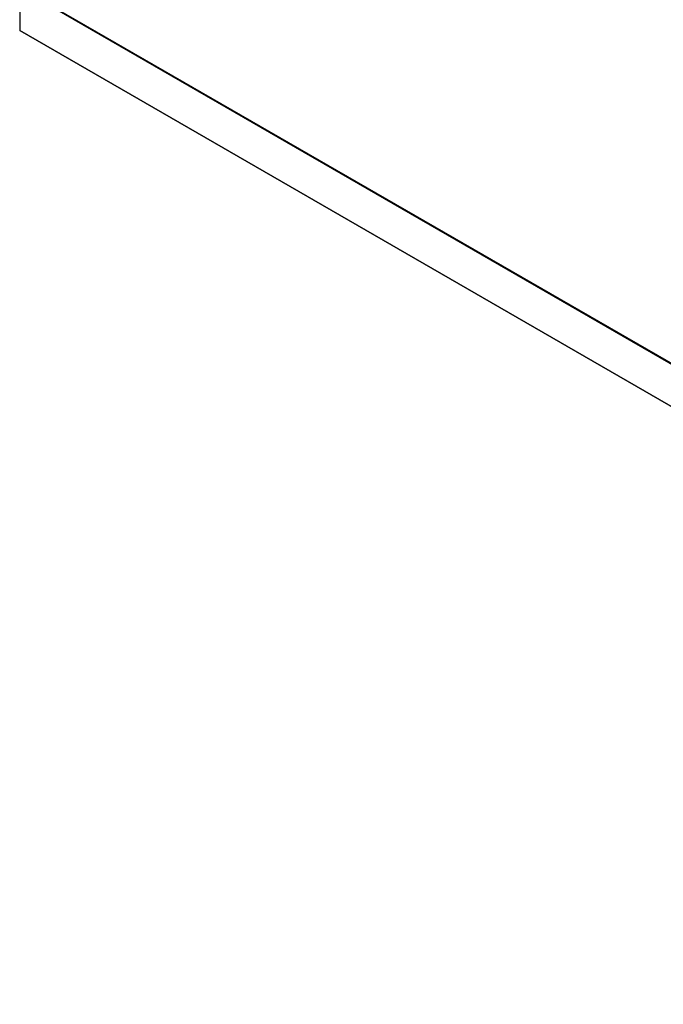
# Model space of a CAD drawing. Header units: millimetres. Extents: x 15 to 415, y 5 to 292.
# Tile 8 of 14: x 288 to 327, y 182 to 241. Entities that reach past the tile are written whole.
import ezdxf

# ---------------------------------------------------------------- set-up
doc = ezdxf.new("R2010")
doc.units = ezdxf.units.MM

msp = doc.modelspace()

# ---------------------------------------------------------------- linework, layer by layer
at = {"color": 7, "linetype": 'Continuous', "lineweight": 25}
for p, q in [((288.2226, 273.3348), (288.2226, 240.401)), ((290.4146, 241.6669), (386.6754, 186.0967)), ((290.4617, 241.6941), (386.6283, 186.1784)), ((288.2226, 240.401), (388.8674, 182.3)), ((389.1031, 182.1639), (288.2226, 240.401)), ((288.2226, 240.401), (288.2226, 240.401))]:
    msp.add_line(p, q, dxfattribs=at)

doc.saveas('drawing.dxf')
